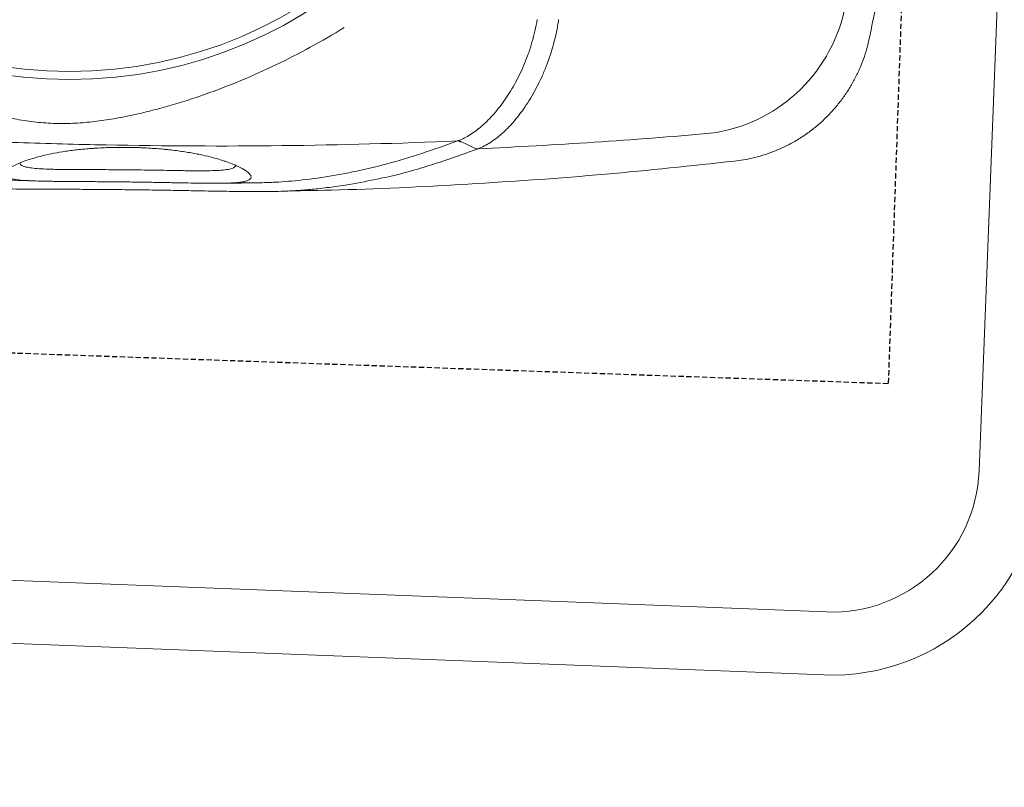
# Model space of a CAD drawing. Header units: millimetres. Extents: x 256680 to 410391, y -77299 to -22623.
# Tile 17 of 202: x 258710 to 258944, y -26633 to -26451. Entities that reach past the tile are written whole.
import ezdxf

# ---------------------------------------------------------------- set-up
doc = ezdxf.new("R2010")
doc.units = ezdxf.units.MM
doc.header["$LTSCALE"] = 2.5
doc.linetypes.add('11aa1PB-bd$0$11aa1PB-af$0$TRATTEGGIATA', pattern=[0.75, 0.5, -0.25])
for name, color, linetype, lineweight in [('CKD Equipments', 252, 'Continuous', 0), ('FURNITURES', 30, 'Continuous', 15), ('HATCH LIGHT', 250, 'Continuous', 0), ('K Equipment', 30, 'Continuous', 9)]:
    doc.layers.add(name, color=color, linetype=linetype, lineweight=lineweight)
doc.layers.add('FAINTEQUIP', color=253, linetype='Continuous')

# ---------------------------------------------------------------- blocks, each defined once
blk = doc.blocks.new('awreg')
at = {"layer": 'K Equipment'}
for p, q in [((61086.19, 14380.24, -7.42), (61086.22, 13980.24, -7.42)), ((61101.19, 14380.24, -7.42), (61101.22, 13980.24, -7.42)), ((60701.22, 13945.21, -7.42), (61051.22, 13945.24, -7.42))]:
    blk.add_line(p, q, dxfattribs=at)
for radius in [50, 35]:
    blk.add_arc((61051.22, 13980.24, -7.42), radius, 270.004, 0.004, dxfattribs=at)
blk = doc.blocks.new('G$C62143A14')
at = {"linetype": 'Continuous', "lineweight": 0}
for p, q in [((85.06, 105.98), (85.05, 105.99)), ((53.02, 62.85), (53.02, 62.86)), ((83.35, 31.96), (83.35, 31.96))]:
    blk.add_line(p, q, dxfattribs=at)
at = {"linetype": 'Continuous', "lineweight": 0, "flags": 128}
blk.add_lwpolyline([(55.17, 128.13), (54.46, 126.47), (53.76, 124.81)], dxfattribs=at)
at = {"linetype": 'Continuous', "lineweight": 0}
for radius in [106.93, 105]:
    blk.add_circle((173.18, 226), radius, dxfattribs=at)
for centre, radius, start, end in [((54.09, 128.97), 1.21, 326.4595, 358.5784), ((96.63, 75.22), 37.74, 189.6762, 259.5445)]:
    blk.add_arc(centre, radius, start, end, dxfattribs=at)
for points, knots in [([(45.6, 147.31), (45.02, 149.63), (44.08, 153.42), (43.14, 158.58), (42.52, 162.49), (42.07, 166.08), (41.78, 169.32), (41.57, 172.51), (41.43, 175.54), (41.32, 178.54), (41.24, 181.43), (41.18, 184.13), (41.11, 187.04), (41.05, 190.57), (40.96, 194.84), (40.86, 199.86), (40.72, 205.12), (40.58, 210.4), (40.42, 215.41), (40.27, 220), (40.12, 224.07), (39.98, 227.69), (39.87, 230.87), (39.8, 233.7), (39.73, 239.01), (39.98, 246.66), (40.84, 255.43), (41.86, 262.6), (42.9, 268.77), (44.25, 275.81), (46, 283.98), (47.78, 291.81), (49.04, 297.24), (49.57, 299.48)], [0, 0, 0, 0, 0.0593635, 0.0971043, 0.1348438, 0.1667324, 0.198607, 0.2201848, 0.2417788, 0.2633349, 0.278122, 0.2929063, 0.3080418, 0.3231723, 0.3441056, 0.3655953, 0.3864814, 0.4080077, 0.4295299, 0.4486306, 0.4683357, 0.4884205, 0.5086324, 0.5289688, 0.5492243, 0.6333183, 0.7152132, 0.756242, 0.7972696, 0.8516973, 0.906117, 0.9611972, 1, 1, 1, 1]), ([(55.29, 128.94), (54.17, 142.82), (53.27, 156.72), (51.87, 184.59), (51.39, 198.55), (50.98, 219.52), (50.9, 226.52), (50.84, 240.51), (50.86, 247.5), (51.08, 268.46), (51.45, 282.4), (52.02, 296.33)], [0, 0, 0, 0, 0.25, 0.25, 0.5, 0.5, 0.625, 0.625, 0.75, 0.75, 1, 1, 1, 1]), ([(81.21, 156.98), (79.47, 159.59), (77.81, 162.21), (74.65, 167.51), (73.14, 170.18), (70.29, 175.58), (68.94, 178.31), (66.39, 183.83), (65.2, 186.62), (62.96, 192.26), (61.93, 195.1), (60.52, 199.39), (60.07, 200.83), (59.22, 203.72), (58.82, 205.17), (58.08, 208.1), (57.73, 209.57), (57.1, 212.54), (56.82, 214.04), (56.34, 217.05), (56.15, 218.57), (55.94, 220.88), (55.88, 221.66), (55.82, 222.82), (55.8, 223.21), (55.78, 224), (55.77, 224.39), (55.75, 226.36), (55.8, 227.92), (56.02, 230.99), (56.19, 232.52), (56.6, 235.54), (56.85, 237.04), (57.42, 240.02), (57.73, 241.5), (58.42, 244.43), (58.79, 245.89), (59.57, 248.78), (59.98, 250.22), (61.29, 254.51), (62.26, 257.35), (65.39, 265.8), (67.81, 271.36), (71.95, 279.63), (73.4, 282.35), (76.46, 287.74), (78.07, 290.4), (79.75, 293.03)], [0, 0, 0, 0, 0.0625, 0.0625, 0.125, 0.125, 0.1875, 0.1875, 0.25, 0.25, 0.3125, 0.3125, 0.34375, 0.34375, 0.375, 0.375, 0.40625, 0.40625, 0.4375, 0.4375, 0.46875, 0.46875, 0.484375, 0.484375, 0.492187, 0.492187, 0.5, 0.5, 0.53125, 0.53125, 0.5625, 0.5625, 0.59375, 0.59375, 0.625, 0.625, 0.65625, 0.65625, 0.6875, 0.6875, 0.75, 0.75, 0.875, 0.875, 0.9375, 0.9375, 1, 1, 1, 1]), ([(44.47, 261.16), (44.44, 260.98), (43.93, 258.18), (43.23, 253.09), (42.27, 244.62), (41.92, 237.77), (41.88, 232.66), (41.9, 230.93), (41.91, 230.14)], [0, 0, 0, 0, 0.016162, 0.250764, 0.485322, 0.836539, 0.925214, 1, 1, 1, 1]), ([(42.51, 207.1), (42.47, 208.53), (42.43, 209.94), (42.38, 211.68), (42.37, 212.02), (42.35, 212.71), (42.34, 213.05), (42.31, 214.05), (42.29, 214.71), (42.25, 215.99), (42.23, 216.62), (42.2, 217.54), (42.19, 217.85), (42.17, 218.45), (42.16, 218.74), (42.12, 220.18), (42.08, 221.26), (42.04, 222.76), (42.02, 223.24), (41.99, 224.18), (41.98, 224.63), (41.95, 225.92), (41.93, 226.71), (41.91, 228.15), (41.9, 228.82), (41.9, 229.73), (41.9, 230.03), (41.91, 230.59), (41.91, 230.86), (41.94, 232.14), (41.98, 232.98), (42.12, 234.36), (42.22, 234.91), (42.39, 235.55), (42.46, 235.73), (42.56, 235.96), (42.6, 236.03), (42.68, 236.16), (42.72, 236.22), (42.93, 236.46), (43.12, 236.55), (43.54, 236.51), (43.78, 236.38), (44.29, 235.92), (44.57, 235.59), (45.17, 234.68), (45.49, 234.11), (45.93, 233.22), (46.01, 233.03), (46.19, 232.64), (46.28, 232.43), (46.55, 231.79), (46.73, 231.32), (47.11, 230.3), (47.3, 229.74), (47.69, 228.53), (47.89, 227.87), (48.28, 226.45), (48.47, 225.69), (48.86, 224.02), (49.05, 223.12), (49.33, 221.64), (49.42, 221.13), (49.59, 220.08), (49.68, 219.53), (49.84, 218.41), (49.92, 217.83), (50.04, 216.92), (50.07, 216.61), (50.15, 215.99), (50.18, 215.67), (50.35, 214.08), (50.46, 212.76), (50.59, 210.72), (50.63, 210.02), (50.68, 208.96), (50.7, 208.61), (50.72, 207.9), (50.73, 207.54), (50.76, 206.48), (50.77, 205.78), (50.78, 204.72), (50.78, 204.37), (50.78, 203.67), (50.77, 203.32), (50.75, 201.59), (50.71, 200.26), (50.62, 198.67), (50.6, 198.36), (50.56, 197.73), (50.54, 197.42), (50.47, 196.51), (50.42, 195.92), (50.26, 194.23), (50.14, 193.18), (49.94, 191.7), (49.87, 191.23), (49.73, 190.31), (49.65, 189.88), (49.43, 188.62), (49.27, 187.85), (48.95, 186.43), (48.79, 185.78), (48.55, 184.87), (48.46, 184.58), (48.3, 184.02), (48.22, 183.75), (47.82, 182.47), (47.5, 181.62), (46.89, 180.21), (46.6, 179.63), (46.18, 178.94), (46.04, 178.74), (45.78, 178.39), (45.65, 178.25), (45.28, 177.9), (45.05, 177.77), (44.63, 177.73), (44.44, 177.82), (44.09, 178.2), (43.94, 178.5), (43.73, 179.13), (43.66, 179.37), (43.57, 179.79), (43.54, 179.94), (43.48, 180.25), (43.46, 180.41), (43.32, 181.28), (43.24, 182.12), (43.14, 183.4), (43.12, 183.66), (43.09, 184.22), (43.07, 184.52), (43.03, 185.44), (43, 186.1), (42.95, 187.54), (42.93, 188.32), (42.89, 189.61), (42.88, 190.05), (42.86, 190.98), (42.85, 191.47), (42.82, 192.99), (42.79, 194.06), (42.76, 195.79), (42.75, 196.38), (42.73, 197.3), (42.72, 197.62), (42.71, 198.25), (42.7, 198.57), (42.67, 200.18), (42.64, 201.5), (42.6, 203.56), (42.58, 204.26), (42.54, 205.68), (42.53, 206.39), (42.51, 207.1)], [0, 0, 0, 0, 0.015625, 0.015625, 0.019531, 0.019531, 0.023438, 0.023438, 0.03125, 0.03125, 0.039063, 0.039063, 0.042969, 0.042969, 0.046875, 0.046875, 0.0625, 0.0625, 0.070313, 0.070313, 0.078125, 0.078125, 0.09375, 0.09375, 0.109375, 0.109375, 0.117188, 0.117188, 0.125, 0.125, 0.15625, 0.15625, 0.1875, 0.1875, 0.203125, 0.203125, 0.210938, 0.210938, 0.21875, 0.21875, 0.25, 0.25, 0.28125, 0.28125, 0.3125, 0.3125, 0.34375, 0.34375, 0.351563, 0.351563, 0.359375, 0.359375, 0.375, 0.375, 0.390625, 0.390625, 0.40625, 0.40625, 0.421875, 0.421875, 0.4375, 0.4375, 0.445313, 0.445313, 0.453125, 0.453125, 0.460938, 0.460938, 0.464844, 0.464844, 0.46875, 0.46875, 0.484375, 0.484375, 0.492188, 0.492188, 0.496094, 0.496094, 0.5, 0.5, 0.507813, 0.507813, 0.511719, 0.511719, 0.515625, 0.515625, 0.53125, 0.53125, 0.535156, 0.535156, 0.539063, 0.539063, 0.546875, 0.546875, 0.5625, 0.5625, 0.570313, 0.570313, 0.578125, 0.578125, 0.59375, 0.59375, 0.609375, 0.609375, 0.617188, 0.617188, 0.625, 0.625, 0.65625, 0.65625, 0.6875, 0.6875, 0.703125, 0.703125, 0.71875, 0.71875, 0.75, 0.75, 0.78125, 0.78125, 0.8125, 0.8125, 0.828125, 0.828125, 0.835938, 0.835938, 0.84375, 0.84375, 0.875, 0.875, 0.882812, 0.882812, 0.890625, 0.890625, 0.90625, 0.90625, 0.921875, 0.921875, 0.929687, 0.929687, 0.9375, 0.9375, 0.953125, 0.953125, 0.960937, 0.960937, 0.964844, 0.964844, 0.96875, 0.96875, 0.984375, 0.984375, 0.992187, 0.992187, 1, 1, 1, 1]), ([(46.04, 232.96), (45.93, 232.9), (45.82, 232.85), (45.71, 232.79), (45.71, 232.79), (45.71, 232.79), (45.71, 232.79), (45.67, 232.77), (45.51, 232.69), (45.3, 232.13), (45.07, 231.17), (44.91, 229.76), (44.83, 227.85), (44.82, 225.75), (44.86, 223.64), (44.91, 221.68), (44.99, 219.24), (45.09, 216.5), (45.19, 213.73), (45.27, 211.36), (45.34, 209.15), (45.38, 207.84), (45.4, 207.18)], [-0.090918, -0.090918, -0.090918, -0.090918, 0, 0, 0, 0, 0, 0, 0.026213, 0.13292, 0.239613, 0.348571, 0.457474, 0.569041, 0.626082, 0.683094, 0.752821, 0.824315, 0.874905, 0.926701, 0.963078, 1, 1, 1, 1]), ([(45.4, 207.18), (45.41, 206.59), (45.46, 205.05), (45.52, 202.55), (45.57, 200.53), (45.61, 198.49), (45.66, 196.45), (45.71, 194.08), (45.76, 192.07), (45.81, 190.38), (45.87, 188.87), (45.96, 187.09), (46.11, 185.27), (46.36, 183.45), (46.68, 182.18), (46.99, 181.84), (47.12, 181.69), (47.12, 181.69), (47.12, 181.69), (47.12, 181.69), (47.21, 181.59), (47.3, 181.49), (47.39, 181.39)], [0, 0, 0, 0, 0.032705, 0.086629, 0.142257, 0.153922, 0.215379, 0.27845, 0.333103, 0.387785, 0.444206, 0.500642, 0.614534, 0.729613, 0.886835, 1, 1, 1, 1, 1, 1, 1.078938, 1.078938, 1.078938, 1.078938]), ([(43.07, 184.68), (43.07, 184.53), (43.15, 182.23), (43.3, 180.03), (43.3, 180.03)], [0, 0, 0, 0, 0.065528, 1, 1, 1, 1]), ([(43.3, 180.03), (43.33, 179.79), (43.38, 177.87), (43.59, 174.53), (43.87, 171.14), (44.39, 166.79), (44.85, 163.44), (45.38, 160.95), (45.39, 160.92)], [0, 0, 0, 0, 0.1154515, 0.2827578, 0.4507086, 0.6182339, 0.994941, 1, 1, 1, 1]), ([(41.94, 167.57), (41.94, 167.57), (42.68, 152.71), (45.01, 126.11), (48.47, 94.08), (51.55, 73.04), (53.04, 62.85)], [0, 0, 0, 0, 0.128959, 0.425292, 0.721626, 1, 1, 1, 1]), ([(45.39, 160.92), (45.88, 158.49), (46.92, 153.33), (49.13, 145.42), (51.88, 137.43), (54.16, 131.77), (55.29, 128.94)], [0, 0, 0, 0, 0.2280042, 0.4853378, 0.7427349, 1, 1, 1, 1]), ([(53.63, 123.99), (52.87, 125.85), (51.36, 129.58), (49.35, 134.89), (47.59, 140.14), (46.3, 144.25), (45.74, 146.69), (45.6, 147.31)], [0, 0, 0, 0, 0.229832, 0.459678, 0.690029, 0.920378, 1, 1, 1, 1]), ([(55.17, 128.13), (55.17, 128.13), (55.17, 128.13), (55.17, 128.13), (55.17, 128.13), (55.17, 128.13), (55.17, 128.13), (55.14, 128.19), (55.12, 128.24), (55.09, 128.3)], [-0.00000006, -0.00000006, -0.00000006, -0.00000006, 0, 0, 0, 0.0000002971, 0.0000002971, 0.0000002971, 0.0005047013, 0.0005047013, 0.0005047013, 0.0005047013]), ([(55.37, 128.77), (55.77, 127.82), (56.29, 126.88), (57.25, 125.49), (57.6, 125.02), (58.16, 124.33), (58.36, 124.1), (58.77, 123.64), (58.98, 123.41), (60.06, 122.26), (61.03, 121.37), (63.18, 119.63), (64.35, 118.79), (66.28, 117.57), (66.95, 117.17), (68.32, 116.4), (69.03, 116.03), (71.21, 114.95), (72.74, 114.29), (75.17, 113.4), (76, 113.12), (77.28, 112.72), (77.71, 112.59), (78.58, 112.35), (79.02, 112.24), (81.23, 111.69), (83.05, 111.34), (84.93, 111.1)], [0, 0, 0, 0, 0.125, 0.125, 0.1875, 0.1875, 0.21875, 0.21875, 0.25, 0.25, 0.375, 0.375, 0.5, 0.5, 0.5625, 0.5625, 0.625, 0.625, 0.75, 0.75, 0.8125, 0.8125, 0.84375, 0.84375, 0.875, 0.875, 1, 1, 1, 1]), ([(53.63, 124.01), (53.62, 124.03), (53.61, 124.06), (53.6, 124.13), (53.6, 124.17), (53.6, 124.28), (53.61, 124.35), (53.64, 124.55), (53.69, 124.69), (53.76, 124.81)], [0, 0, 0, 0, 0.125, 0.125, 0.25, 0.25, 0.5, 0.5, 1, 1, 1, 1]), ([(85.05, 105.99), (84.8, 106.01), (84.55, 106.05), (84.06, 106.11), (83.81, 106.14), (83.07, 106.25), (82.58, 106.33), (81.12, 106.58), (80.17, 106.77), (77.36, 107.42), (75.56, 107.94), (73.39, 108.7), (72.96, 108.85), (72.11, 109.17), (71.69, 109.34), (70.45, 109.84), (69.65, 110.2), (67.32, 111.29), (65.86, 112.08), (63.81, 113.33), (63.15, 113.75), (61.9, 114.61), (61.3, 115.05), (59.59, 116.39), (58.56, 117.31), (57.41, 118.48), (57.19, 118.72), (56.76, 119.19), (56.55, 119.43), (55.96, 120.15), (55.59, 120.62), (54.58, 122.06), (54.04, 123.03), (53.63, 124.01)], [0, 0, 0, 0, 0.015625, 0.015625, 0.03125, 0.03125, 0.0625, 0.0625, 0.125, 0.125, 0.25, 0.25, 0.28125, 0.28125, 0.3125, 0.3125, 0.375, 0.375, 0.5, 0.5, 0.5625, 0.5625, 0.625, 0.625, 0.75, 0.75, 0.78125, 0.78125, 0.8125, 0.8125, 0.875, 0.875, 1, 1, 1, 1]), ([(59.43, 68.88), (58.27, 78.02), (57.21, 87.19), (55.28, 105.56), (54.41, 114.77), (53.63, 123.99)], [0, 0, 0, 0, 0.5, 0.5, 1, 1, 1, 1]), ([(53.02, 62.86), (53.14, 62.13), (53.4, 60.52), (54.04, 58.07), (54.88, 55.5), (55.92, 53), (57.17, 50.5), (58.66, 48.03), (60.38, 45.63), (62.27, 43.4), (64.29, 41.35), (66.44, 39.49), (68.7, 37.81), (71.05, 36.33), (73.48, 35.04), (75.96, 33.95), (78.49, 33.05), (80.95, 32.36), (82.58, 32.05), (83.34, 31.91)], [0, 0, 0, 0, 0.047522, 0.105774, 0.164129, 0.222565, 0.281067, 0.345588, 0.409388, 0.472348, 0.534521, 0.59595, 0.656664, 0.716682, 0.776014, 0.834663, 0.892623, 0.94988, 1, 1, 1, 1]), ([(83.34, 31.92), (89.09, 30.92), (95.7, 29.76), (102.37, 28.98), (103.24, 28.87)], [0, 0, 0, 0, 0.868162, 1, 1, 1, 1])]:
    blk.add_open_spline(points, degree=3, knots=knots, dxfattribs=at)
for points in [[(55.17, 128.13), (55.29, 128.33), (55.36, 128.55), (55.37, 128.77)], [(55.29, 128.94), (55.32, 128.88), (55.34, 128.83), (55.37, 128.77)], [(53.76, 124.81), (53.76, 124.81), (53.76, 124.81), (53.76, 124.81)], [(53.63, 123.99), (53.63, 124), (53.63, 124), (53.63, 124.01)]]:
    blk.add_open_spline(points, degree=3, dxfattribs=at)
at = {"layer": 'FAINTEQUIP', "color": 4, "linetype": '11aa1PB-bd$0$11aa1PB-af$0$TRATTEGGIATA'}
blk.add_lwpolyline([(337, 429.45), (338.5, 25.45), (1.5, 24.2), (0, 428.19), (337, 429.45)], dxfattribs=at)

msp = doc.modelspace()

# ---------------------------------------------------------------- hatches: boundary and pattern name
at = {"layer": 'HATCH LIGHT', "true_color": 0x636466}
h = msp.add_hatch(dxfattribs=at)
h.set_pattern_fill('ANSI32', color=251, scale=6)
h.set_pattern_definition([(45, (193310.04, -46725.026), (-40.411153, 40.411153), []), (45, (193336.98, -46725.026), (-40.411153, 40.411153), [])])
h.paths.add_polyline_path([(270452.88, -32589.97), (270258.94, -32638.82), (270440.48, -33359.69), (257887.83, -33359.58, -0.000263), (257873.3, -33559.58), (270697.09, -33559.7)])
h.paths.add_polyline_path([(258301.77, -25157.06), (258101.69, -25157.06, -0.011972), (257620.47, -34256.03), (257821.06, -34256.03, 0.01196)])
h.paths.add_polyline_path([(258285.4, -25697.6), (267964.34, -26046.56, 0.003501), (268458.41, -26800.64), (268626.04, -26691.53), (268075.93, -25850.46), (258291.63, -25497.7, -0.000262)])
h = msp.add_hatch(dxfattribs=at)
h.set_pattern_fill('ANSI37', color=251, scale=8)
h.set_pattern_definition([(45, (193310.04, -46725.026), (-17.960512, 17.960512), []), (135, (193310.04, -46725.026), (-17.960512, -17.960512), [])])
edge = h.paths.add_edge_path()
edge.add_line((261078.94, -25798.32), (258285.4, -25697.6))
edge.add_arc((67888.04, -19659.44), 190493.08, 356.5735369, 358.1835586, ccw=False)
edge.add_line((258040.58, -31044.72), (260889.8, -31044.74))
edge.add_line((260889.8, -31044.74), (261016.3, -27535.69))
edge.add_line((261016.3, -27535.69), (260916.37, -27532.09))
edge.add_line((260916.37, -27532.09), (260887.11, -28343.52))
edge.add_line((260887.11, -28343.52), (260887.12, -28343.52))
edge.add_line((260887.12, -28343.52), (260822.27, -30142.35))
edge.add_line((260822.27, -30142.35), (260793.34, -30944.74))
edge.add_line((260793.34, -30944.74), (258161.63, -30944.72))
edge.add_line((258161.63, -30944.72), (258287.65, -27449.28))
edge.add_line((258287.65, -27449.28), (259287, -27485.31))
edge.add_line((259287, -27485.31), (259328.4, -27486.81))
edge.add_line((259328.4, -27486.81), (259332, -27386.87))
edge.add_line((259332, -27386.87), (258291.25, -27349.35))
edge.add_line((258291.25, -27349.35), (258347.16, -25799.9))
edge.add_line((258347.16, -25799.9), (259846.19, -25853.94))
edge.add_line((259846.19, -25853.94), (259835.38, -26153.75))
edge.add_line((259835.38, -26153.75), (259811.97, -26801.7))
edge.add_line((259811.97, -26801.7), (259809.33, -26874.86))
edge.add_line((259809.33, -26874.86), (259909.27, -26878.47))
edge.add_line((259909.27, -26878.47), (259946.07, -25857.54))
edge.add_line((259946.07, -25857.54), (260975.4, -25894.65))
edge.add_line((260975.4, -25894.65), (260948.79, -26632.68))
edge.add_line((260948.79, -26632.68), (261048.73, -26636.28))
edge.add_line((261048.73, -26636.28), (261078.94, -25798.32))

# ---------------------------------------------------------------- block references
at = {"layer": 'CKD Equipments', "ltscale": 0.25, "rotation": 87.79023278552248}
msp.add_blockref('G$C62143A14', (258940.87, -26539.83), dxfattribs=at)
at = {"layer": 'FURNITURES', "xscale": -1, "rotation": 87.79023278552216}
msp.add_blockref('awreg', (275227.28, 33910.03, 7.42), dxfattribs=at)

doc.saveas('drawing.dxf')
